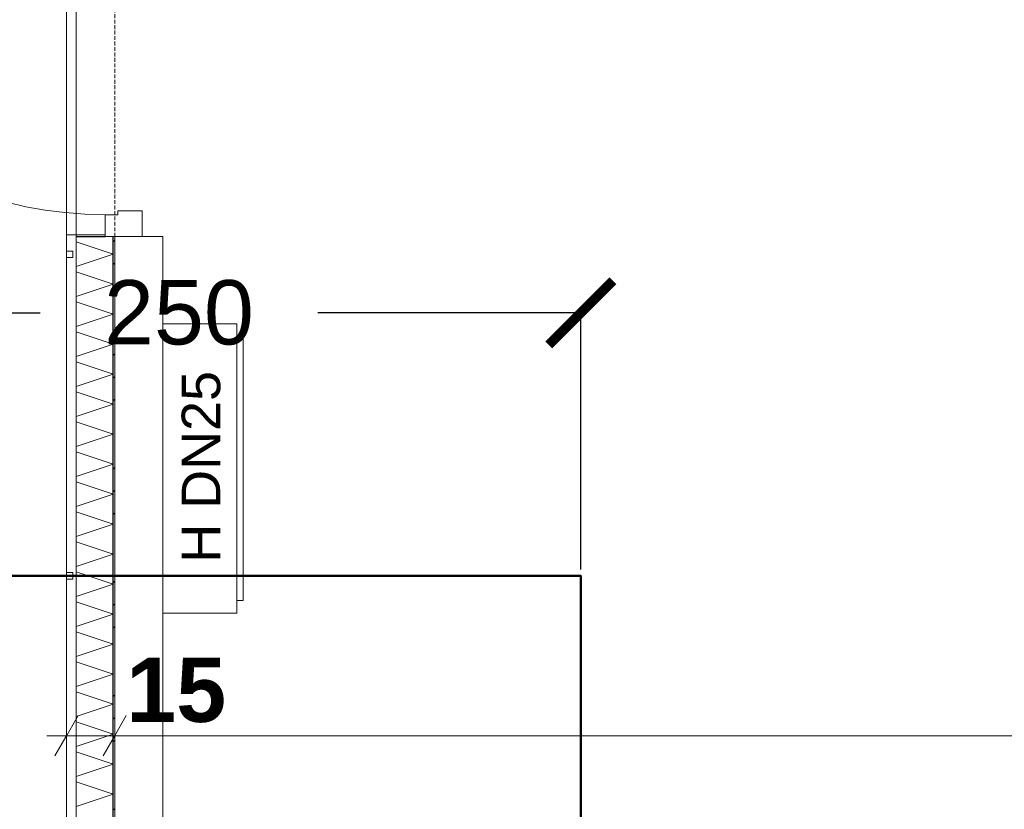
# Model space of a CAD drawing. Extents: x -7314 to 11761, y 144 to 9383.
# Tile 20 of 193: x 884 to 1191, y 2614 to 2860. Entities that reach past the tile are written whole.
import ezdxf
from ezdxf.xclip import XClip

# ---------------------------------------------------------------- set-up
doc = ezdxf.new("R2010")
doc.units = 0
doc.header["$MEASUREMENT"] = 0
doc.header["$XCLIPFRAME"] = 0
doc.linetypes.add('Krawędzie ukryte', pattern=[68, 48, -20])
doc.linetypes.add('Wipeout_Contour', pattern=[20000, 0, -20000])
for name, color, linetype in [('FORMA - Arch 01 - 220-A Ściany', 7, 'Continuous'), ('FORMA - Arch 01 - 410-K Osie', 7, 'Continuous'), ('FORMA - Arch 02 - Ściany zewnętrzne', 7, 'Continuous'), ('FORMA - Arch 04 - Wymiary i opisy ppoż', 7, 'Continuous'), ('FORMA - Arch 04 - Wymiary ogólne', 7, 'Continuous')]:
    doc.layers.add(name, color=color, linetype=linetype)
doc.styles.add('STYL_AUTOMATYCZNY_2', font='arial.ttf')
doc.styles.add('STYL_AUTOMATYCZNY_9', font='arial.ttf')
doc.dimstyles.get("Standard").update_dxf_attribs({"dimtxt": 0.18, "dimasz": 0.18, "dimexe": 0.18, "dimexo": 0.0625, "dimgap": 0.09, "dimtad": 0, "dimtih": 1, "dimtoh": 1, "dimdec": 4, "dimzin": 0, "dimdsep": 46, "dimtxsty": 'Standard', "dimcen": 0.09, "dimadec": 0, "dimazin": 0, "dimtfac": 1, "dimtdec": 4, "dimtofl": 0, "dimtmove": 0, "dimatfit": 3, "dimfxl": 1, "dimtolj": 1, "dimtzin": 0, "dimarcsym": 0})
pattern_1 = [(45, (4185.3, -5972.398), (-17.67767, 17.67767), []), (45, (4181.764, -5968.863), (-17.67767, 17.67767), []), (45, (4178.229, -5965.327), (-17.67767, 17.67767), [])]

# ---------------------------------------------------------------- blocks, each defined once
blk = doc.blocks.new('*X361')
at = {"layer": 'FORMA - Arch 01 - 220-A Ściany', "color": 7, "linetype": 'Continuous', "lineweight": 5, "ltscale": 0.025}
for p, q in [((902.04, 2790.77), (913.54, 2786.94)), ((913.54, 2786.94), (902.04, 2783.1)), ((902.04, 2781.44), (913.54, 2777.6)), ((913.54, 2777.6), (902.04, 2773.77)), ((902.04, 2772.1), (913.54, 2768.27)), ((913.54, 2768.27), (902.04, 2764.44)), ((902.04, 2762.77), (913.54, 2758.94)), ((913.54, 2758.94), (902.04, 2755.1)), ((902.04, 2753.44), (913.54, 2749.6)), ((913.54, 2749.6), (902.04, 2745.77)), ((902.04, 2744.1), (913.54, 2740.27)), ((913.54, 2740.27), (902.04, 2736.44)), ((902.04, 2734.77), (913.54, 2730.94)), ((913.54, 2730.94), (902.04, 2727.1)), ((902.04, 2725.44), (913.54, 2721.6)), ((913.54, 2721.6), (902.04, 2717.77)), ((902.04, 2716.1), (913.54, 2712.27)), ((913.54, 2712.27), (902.04, 2708.44)), ((902.04, 2706.77), (913.54, 2702.94)), ((913.54, 2702.94), (902.04, 2699.1)), ((902.04, 2697.44), (913.54, 2693.6)), ((913.54, 2693.6), (902.04, 2689.77)), ((902.04, 2688.1), (913.54, 2684.27)), ((913.54, 2684.27), (902.04, 2680.44)), ((902.04, 2678.77), (913.54, 2674.94)), ((913.54, 2674.94), (902.04, 2671.1)), ((902.04, 2669.44), (913.54, 2665.6)), ((913.54, 2665.6), (902.04, 2661.77)), ((902.04, 2660.1), (913.54, 2656.27)), ((913.54, 2656.27), (902.04, 2652.44)), ((902.04, 2650.77), (913.54, 2646.94)), ((913.54, 2646.94), (902.04, 2643.1)), ((902.04, 2641.44), (913.54, 2637.6)), ((913.54, 2637.6), (902.04, 2633.77)), ((902.04, 2632.1), (913.54, 2628.27)), ((913.54, 2628.27), (902.04, 2624.44)), ((902.04, 2622.77), (913.54, 2618.94)), ((913.54, 2618.94), (902.04, 2615.1))]:
    blk.add_line(p, q, dxfattribs=at)
blk = doc.blocks.new('Rysunek_1_1', base_point=(4185.3, -5972.4))
at = {"layer": 'FORMA - Arch 04 - Wymiary i opisy ppoż', "color": 1, "linetype": 'Continuous', "lineweight": 13, "ltscale": 0.025}
for p, q in [((952.04, 2675.24), (952.04, 2765.24)), ((954.04, 2761.24), (952.04, 2761.24)), ((952.04, 2761.24), (952.04, 2679.24)), ((954.04, 2679.24), (954.04, 2761.24)), ((952.04, 2679.24), (954.04, 2679.24))]:
    blk.add_line(p, q, dxfattribs=at)
at = {"layer": 'FORMA - Arch 04 - Wymiary i opisy ppoż', "color": 1, "linetype": 'Continuous', "lineweight": 13, "insert": (940.96, 2690.98), "char_height": 12, "attachment_point": 4, "rotation": 90, "style": 'STYL_AUTOMATYCZNY_2'}
blk.add_mtext('\\A1;{\\pql;\\fArial|b0|i0|c238|p0;\\W1.000000;H DN25}', dxfattribs=at)
at = {"color": 254, "linetype": 'Wipeout_Contour', "lineweight": 0, "ltscale": 18256.97488}
blk.add_wipeout([(899.04, 7923.64), (899.04, 721.9), (902.04, 721.9), (902.04, 7923.64)], dxfattribs=at).dxf.layer = 'FORMA - Arch 01 - 220-A Ściany'
at = {"color": 254, "linetype": 'Wipeout_Contour', "lineweight": 0, "ltscale": 8513.493381}
blk.add_wipeout([(913.54, 950.9), (914.04, 950.9), (914.04, 2792.43), (913.54, 2792.43)], dxfattribs=at).dxf.layer = 'FORMA - Arch 01 - 220-A Ściany'
at = {"layer": 'FORMA - Arch 01 - 220-A Ściany', "linetype": 'Continuous', "lineweight": 5}
h = blk.add_hatch(dxfattribs=at)
h.set_pattern_fill('Aluminium_0001', style=0, pattern_type=2)
h.set_pattern_definition(pattern_1)
h.paths.add_polyline_path([(913.54, 950.9), (914.04, 950.9), (914.04, 2792.43), (913.54, 2792.43)])
at = {"layer": 'FORMA - Arch 01 - 220-A Ściany', "color": 7, "linetype": 'Continuous', "lineweight": 18, "ltscale": 0.025}
blk.add_line((902.04, 7923.64), (902.04, 721.9), dxfattribs=at)
at = {"color": 254, "linetype": 'Wipeout_Contour', "lineweight": 0, "ltscale": 18256.97488}
blk.add_wipeout([(899.04, 7923.64), (899.04, 721.9), (902.04, 721.9), (902.04, 7923.64)], dxfattribs=at).dxf.layer = 'FORMA - Arch 01 - 220-A Ściany'
at = {"layer": 'FORMA - Arch 01 - 220-A Ściany', "color": 7, "linetype": 'Continuous', "lineweight": 13, "ltscale": 0.025}
blk.add_line((899.04, 7923.64), (899.04, 721.9), dxfattribs=at)
at = {"layer": 'FORMA - Arch 01 - 220-A Ściany', "color": 7, "linetype": 'Continuous', "lineweight": 18, "ltscale": 0.025, "flags": 128}
blk.add_lwpolyline([(899.04, 7923.64), (902.04, 7923.64), (902.04, 721.9), (899.04, 721.9)], close=True, dxfattribs=at)
at = {"color": 254, "linetype": 'Wipeout_Contour', "lineweight": 0, "ltscale": 18256.97488}
blk.add_wipeout([(899.04, 7923.64), (899.04, 721.9), (902.04, 721.9), (902.04, 7923.64)], dxfattribs=at).dxf.layer = 'FORMA - Arch 01 - 220-A Ściany'
at = {"layer": 'FORMA - Arch 01 - 220-A Ściany', "color": 7, "linetype": 'Continuous', "lineweight": 18, "ltscale": 0.025}
blk.add_line((902.04, 4618.9), (902.04, 721.9), dxfattribs=at)
at = {"color": 254, "linetype": 'Wipeout_Contour', "lineweight": 0, "ltscale": 18256.97488}
blk.add_wipeout([(899.04, 7923.64), (899.04, 721.9), (902.04, 721.9), (902.04, 7923.64)], dxfattribs=at).dxf.layer = 'FORMA - Arch 01 - 220-A Ściany'
at = {"layer": 'FORMA - Arch 01 - 220-A Ściany', "color": 7, "linetype": 'Continuous', "lineweight": 13, "ltscale": 0.025}
blk.add_line((899.04, 7923.64), (899.04, 721.9), dxfattribs=at)
at = {"layer": 'FORMA - Arch 01 - 220-A Ściany', "color": 7, "linetype": 'Continuous', "lineweight": 18, "ltscale": 0.025, "flags": 128}
blk.add_lwpolyline([(899.04, 7923.64), (902.04, 7923.64), (902.04, 721.9), (899.04, 721.9)], close=True, dxfattribs=at)
at = {"color": 254, "linetype": 'Wipeout_Contour', "lineweight": 0, "ltscale": 12755.502226}
blk.add_wipeout([(902.04, 950.9), (911.04, 950.9), (913.54, 950.9), (913.54, 2792.43), (911.04, 2792.43), (902.04, 2792.43)], dxfattribs=at).dxf.layer = 'FORMA - Arch 01 - 220-A Ściany'
at = {"layer": 'FORMA - Arch 01 - 220-A Ściany', "color": 7, "linetype": 'Continuous', "lineweight": 25, "ltscale": 0.025}
blk.add_line((913.54, 950.9), (913.54, 2792.43), dxfattribs=at)
at = {"layer": 'FORMA - Arch 01 - 220-A Ściany', "color": 7, "linetype": 'Continuous', "lineweight": 15, "ltscale": 0.025}
blk.add_line((913.54, 2792.43), (914.04, 2792.43), dxfattribs=at)
at = {"layer": 'FORMA - Arch 01 - 220-A Ściany', "color": 7, "linetype": 'Continuous', "lineweight": 15, "ltscale": 0.025, "flags": 128}
blk.add_lwpolyline([(914.04, 950.9), (914.04, 2792.43)], dxfattribs=at)
at = {"color": 7, "linetype": 'Continuous', "lineweight": 13, "ltscale": 0.025}
blk.add_blockref('*X361', (0, 0), dxfattribs=at)
at = {"color": 254, "linetype": 'Wipeout_Contour', "lineweight": 0, "ltscale": 10481.606042}
blk.add_wipeout([(899.04, 3986.46), (899.04, 721.9), (902.04, 721.9), (902.04, 3986.46)], dxfattribs=at).dxf.layer = 'FORMA - Arch 01 - 220-A Ściany'
at = {"color": 254, "linetype": 'Wipeout_Contour', "lineweight": 0, "ltscale": 11744.549096}
blk.add_wipeout([(902.04, 2792.93), (902.04, 2792.43), (911.04, 2792.43), (911.04, 2792.93)], dxfattribs=at).dxf.layer = 'FORMA - Arch 01 - 220-A Ściany'
at = {"color": 254, "linetype": 'Wipeout_Contour', "lineweight": 0, "ltscale": 11714.516199}
blk.add_wipeout([(899.04, 2787.9), (899.04, 2785.9), (901.04, 2785.9), (901.04, 2787.9)], dxfattribs=at).dxf.layer = 'FORMA - Arch 01 - 220-A Ściany'
at = {"color": 254, "linetype": 'Wipeout_Contour', "lineweight": 0, "ltscale": 11334.54099}
blk.add_wipeout([(899.04, 2687.9), (899.04, 2685.9), (901.04, 2685.9), (901.04, 2687.9)], dxfattribs=at).dxf.layer = 'FORMA - Arch 01 - 220-A Ściany'
at = {"layer": 'FORMA - Arch 01 - 220-A Ściany', "linetype": 'Continuous', "lineweight": 5}
h = blk.add_hatch(dxfattribs=at)
h.set_pattern_fill('Aluminium_0001', style=0, pattern_type=2)
h.set_pattern_definition(pattern_1)
h.paths.add_polyline_path([(902.04, 2792.93), (902.04, 2792.43), (911.04, 2792.43), (911.04, 2792.93)])
at = {"layer": 'FORMA - Arch 01 - 220-A Ściany', "color": 7, "linetype": 'Continuous', "lineweight": 15, "ltscale": 0.025}
for p, q in [((911.04, 2792.93), (902.04, 2792.93)), ((911.04, 2792.43), (911.04, 2792.93)), ((911.04, 2792.43), (913.54, 2792.43))]:
    blk.add_line(p, q, dxfattribs=at)
at = {"layer": 'FORMA - Arch 01 - 220-A Ściany', "color": 7, "linetype": 'Continuous', "lineweight": 18, "ltscale": 0.025}
blk.add_line((902.04, 2792.43), (902.04, 950.9), dxfattribs=at)
at = {"layer": 'FORMA - Arch 01 - 220-A Ściany', "color": 7, "linetype": 'Continuous', "lineweight": 25, "ltscale": 0.025}
blk.add_line((902.04, 2792.43), (911.04, 2792.43), dxfattribs=at)
at = {"color": 254, "linetype": 'Wipeout_Contour', "lineweight": 0, "ltscale": 10481.606042}
blk.add_wipeout([(899.04, 3986.46), (899.04, 721.9), (902.04, 721.9), (902.04, 3986.46)], dxfattribs=at).dxf.layer = 'FORMA - Arch 01 - 220-A Ściany'
at = {"layer": 'FORMA - Arch 01 - 220-A Ściany', "color": 7, "linetype": 'Continuous', "lineweight": 13, "ltscale": 0.025}
blk.add_line((899.04, 3986.46), (899.04, 721.9), dxfattribs=at)
at = {"layer": 'FORMA - Arch 01 - 220-A Ściany', "color": 7, "linetype": 'Continuous', "lineweight": 15, "ltscale": 0.025}
blk.add_line((899.04, 2792.43), (899.04, 2792.93), dxfattribs=at)
at = {"layer": 'FORMA - Arch 01 - 220-A Ściany', "color": 7, "linetype": 'Continuous', "lineweight": 18, "ltscale": 0.025, "flags": 128}
blk.add_lwpolyline([(899.04, 3986.46), (902.04, 3986.46), (902.04, 721.9), (899.04, 721.9)], close=True, dxfattribs=at)
at = {"layer": 'FORMA - Arch 01 - 220-A Ściany', "color": 7, "linetype": 'Continuous', "lineweight": 13, "ltscale": 0.025}
blk.add_arc((911.04, 2921.63), 122.4, 180, 270, dxfattribs=at)
at = {"layer": 'FORMA - Arch 04 - Wymiary ogólne', "color": 154, "linetype": 'Continuous', "lineweight": 13, "ltscale": 0.025}
for p, q in [((899.04, 2646.53), (899.04, 2627.78)), ((902.65, 2643.4), (895.43, 2630.9)), ((899.04, 2637.15), (892.93, 2637.15))]:
    blk.add_line(p, q, dxfattribs=at)
at = {"color": 254, "linetype": 'Wipeout_Contour', "lineweight": 0, "ltscale": 17662.281823}
blk.add_wipeout([(922.54, 2800.43), (915.04, 2800.43), (915.04, 2799.23), (911.04, 2799.23), (911.04, 2792.43), (922.54, 2792.43)], dxfattribs=at).dxf.layer = 'FORMA - Arch 01 - 220-A Ściany'
at = {"color": 254, "linetype": 'Wipeout_Contour', "lineweight": 0, "ltscale": 11714.516199}
blk.add_wipeout([(899.04, 2787.9), (899.04, 2785.9), (901.04, 2785.9), (901.04, 2787.9)], dxfattribs=at).dxf.layer = 'FORMA - Arch 01 - 220-A Ściany'
at = {"color": 254, "linetype": 'Wipeout_Contour', "lineweight": 0, "ltscale": 11334.54099}
blk.add_wipeout([(899.04, 2687.9), (899.04, 2685.9), (901.04, 2685.9), (901.04, 2687.9)], dxfattribs=at).dxf.layer = 'FORMA - Arch 01 - 220-A Ściany'
at = {"layer": 'FORMA - Arch 01 - 220-A Ściany', "color": 7, "linetype": 'Continuous', "lineweight": 15, "ltscale": 0.025}
for p, q in [((922.54, 2800.43), (915.04, 2800.43)), ((915.04, 2800.43), (915.04, 2799.23)), ((922.54, 2792.43), (922.54, 2800.43)), ((915.04, 2799.23), (911.04, 2799.23)), ((911.04, 2799.23), (911.04, 2792.43)), ((911.04, 2792.93), (899.04, 2792.93)), ((911.04, 2792.43), (922.54, 2792.43)), ((911.04, 2792.43), (913.54, 2792.43)), ((911.04, 2792.43), (913.54, 2792.43)), ((913.54, 2792.43), (914.04, 2792.43)), ((913.54, 2792.43), (914.04, 2792.43))]:
    blk.add_line(p, q, dxfattribs=at)
at = {"layer": 'FORMA - Arch 01 - 220-A Ściany', "color": 7, "linetype": 'Continuous', "lineweight": 13, "ltscale": 0.025}
for p, q in [((899.04, 2787.9), (899.04, 2785.9)), ((899.04, 2687.9), (899.04, 2685.9))]:
    blk.add_line(p, q, dxfattribs=at)
at = {"layer": 'FORMA - Arch 01 - 220-A Ściany', "color": 7, "linetype": 'Continuous', "lineweight": 18, "ltscale": 0.025, "flags": 128}
for points in [[(899.04, 2787.9), (901.04, 2787.9), (901.04, 2785.9), (899.04, 2785.9)], [(899.04, 2687.9), (901.04, 2687.9), (901.04, 2685.9), (899.04, 2685.9)]]:
    blk.add_lwpolyline(points, close=True, dxfattribs=at)
at = {"color": 254, "linetype": 'Wipeout_Contour', "lineweight": 0, "ltscale": 11401.684256}
blk.add_wipeout([(929.04, 2792.43), (914.04, 2792.43), (914.04, 2601.9), (929.04, 2601.9)], dxfattribs=at).dxf.layer = 'FORMA - Arch 02 - Ściany zewnętrzne'
at = {"layer": 'FORMA - Arch 01 - 410-K Osie', "color": 7, "linetype": 'Krawędzie ukryte', "lineweight": 13, "ltscale": 0.025}
blk.add_line((914.04, 567.07), (914.04, 8978.35), dxfattribs=at)
at = {"layer": 'FORMA - Arch 02 - Ściany zewnętrzne', "color": 7, "linetype": 'Continuous', "lineweight": 13, "ltscale": 0.025, "flags": 128}
for points in [[(914.04, 2792.43), (914.04, 2601.9)], [(929.04, 2792.43), (914.04, 2792.43)], [(929.04, 2601.9), (929.04, 2792.43)]]:
    blk.add_lwpolyline(points, dxfattribs=at)
at = {"layer": 'FORMA - Arch 04 - Wymiary i opisy ppoż', "color": 1, "linetype": 'Continuous', "lineweight": 13, "ltscale": 0.025}
for p, q in [((952.04, 2765.24), (929.04, 2765.24)), ((929.04, 2765.24), (929.04, 2675.24)), ((929.04, 2675.24), (952.04, 2675.24))]:
    blk.add_line(p, q, dxfattribs=at)
at = {"layer": 'FORMA - Arch 04 - Wymiary ogólne', "color": 154, "linetype": 'Continuous', "lineweight": 13, "ltscale": 0.025}
for p, q in [((914.04, 2646.53), (914.04, 2627.78)), ((910.43, 2630.9), (917.65, 2643.4)), ((914.04, 2637.15), (899.04, 2637.15)), ((3398.04, 2637.15), (914.04, 2637.15))]:
    blk.add_line(p, q, dxfattribs=at)
at = {"layer": 'FORMA - Arch 04 - Wymiary ogólne', "color": 154, "linetype": 'Continuous', "lineweight": 13, "insert": (917.65, 2641.15), "char_height": 20, "width": 30.509, "attachment_point": 7, "style": 'STYL_AUTOMATYCZNY_9'}
blk.add_mtext('\\A1;{\\pql;\\fArial|b1|i0|c238|p0;\\W1.000000;15}', dxfattribs=at)
blk = doc.blocks.new('_ArchTick')
at = {"color": 0, "linetype": 'ByBlock', "transparency": 16777216, "const_width": 0.15}
blk.add_lwpolyline([(-0.5, -0.5), (0.5, 0.5)], dxfattribs=at)
blk = doc.blocks.new('*D444')
at = {"color": 0, "lineweight": -2}
for p, q in [((809.04, 2688.9), (809.04, 2768.9)), ((809.04, 2768.72), (890.81, 2768.72)), ((1059.04, 2768.72), (977.27, 2768.72)), ((1059.04, 2688.9), (1059.04, 2768.9))]:
    blk.add_line(p, q, dxfattribs=at)
at = {"layer": 'Defpoints', "color": 0}
for p in [(1059.04, 2768.72), (809.04, 2686.9), (1059.04, 2686.9)]:
    blk.add_point(p, dxfattribs=at)
at = {"color": 0, "linetype": 'ByBlock', "lineweight": -2, "xscale": 20, "yscale": 20, "zscale": 20, "rotation": 180}
blk.add_blockref('_ArchTick', (809.04, 2768.72), dxfattribs=at)
at = {"color": 0, "linetype": 'ByBlock', "lineweight": -2, "xscale": 20, "yscale": 20, "zscale": 20}
blk.add_blockref('_ArchTick', (1059.04, 2768.72), dxfattribs=at)
at = {"color": 1, "lineweight": 20, "insert": (934.04, 2768.72), "char_height": 20, "attachment_point": 5, "style": 'STYL_AUTOMATYCZNY_2'}
blk.add_mtext('\\A1;250', dxfattribs=at)

msp = doc.modelspace()

# ---------------------------------------------------------------- block references
at = {"lineweight": 20}
ref = msp.add_blockref('Rysunek_1_1', (4185.29965, -5972.39804), dxfattribs=at)
XClip(ref).set_block_clipping_path([(254.0251470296, 246.5573808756), (9689.7973583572, 9358.9497337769)])

# ---------------------------------------------------------------- next in the draw order: linework, layer by layer
at = {"lineweight": 50}
msp.add_lwpolyline([(809.04065, 2686.89689), (1059.04065, 2686.89689), (1059.04065, 2486.89689), (809.04065, 2486.89689), (809.04065, 2686.89689)], dxfattribs=at)

# ---------------------------------------------------------------- next in the draw order: dimensions: what is measured, and where the dimension line sits
at = {"lineweight": 20}
dim = msp.add_linear_dim(base=(1059.04065, 2768.71632), p1=(809.04065, 2686.89689), p2=(1059.04065, 2686.89689), dimstyle='Standard', override={"dimtxt": 20, "dimasz": 20, "dimexo": 2, "dimgap": 21, "dimdec": 0, "dimtxsty": 'STYL_AUTOMATYCZNY_2', "dimblk1": 'ArchTick', "dimblk2": 'ArchTick', "dimsah": 1, "dimclrt": 1}, dxfattribs=at)
dim.commit()
dim.dimension.update_dxf_attribs({"geometry": '*D444', "text_midpoint": (934.04065, 2768.71632), "text_rotation": 360})

doc.saveas('drawing.dxf')
